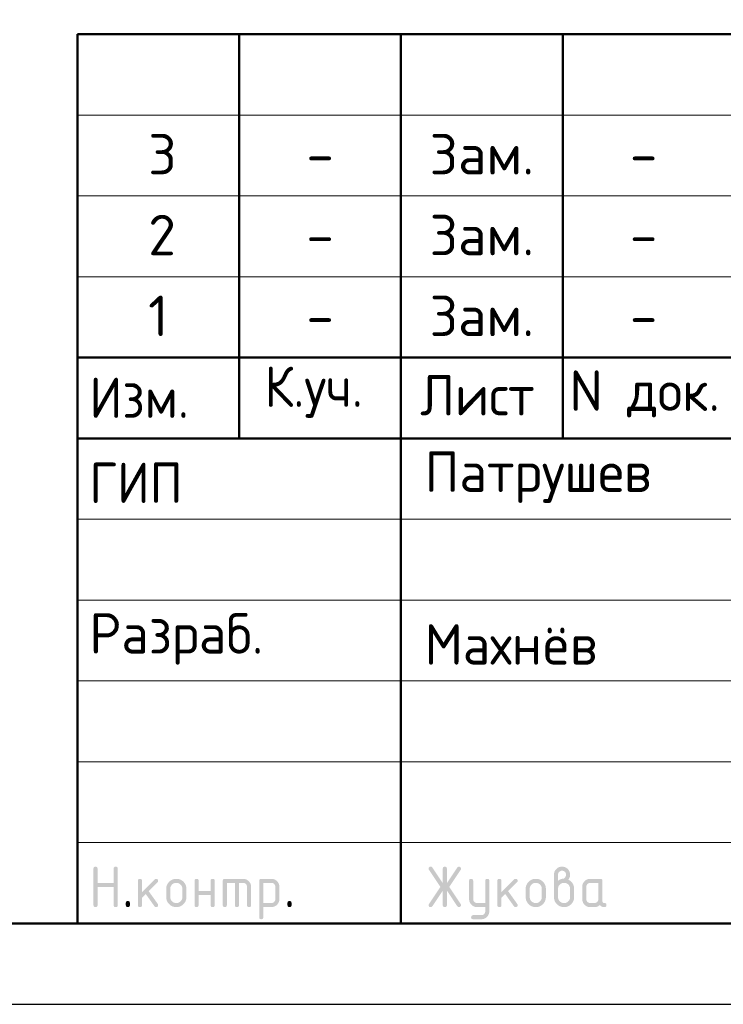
# Model space of a CAD drawing. Header units: millimetres. Extents: x 0 to 42000, y 0 to 29700.
# Tile 2 of 6: x 22643 to 26992, y 0 to 6090. Entities that reach past the tile are written whole.
import ezdxf

# ---------------------------------------------------------------- set-up
doc = ezdxf.new("R2010")
doc.units = ezdxf.units.MM
doc.layers.add('Standard', color=7, linetype='Continuous', lineweight=25)
doc.styles.add('ISOCPEUR', font='txt')

msp = doc.modelspace()

# ---------------------------------------------------------------- hatches: boundary and pattern name
at = {"layer": 'Standard', "linetype": 'Continuous', "lineweight": 25, "transparency": 33554687}
for points in [[(23099.1, 613.8), (23099.1, 838.8), (23099.1, 840.4), (23099.3, 841.7), (23099.5, 843.1), (23099.9, 844.3), (23100.3, 845.4), (23100.8, 846.4), (23101.4, 847.4), (23102.2, 848.2), (23103, 848.9), (23104, 849.5), (23104.9, 850.1), (23106.1, 850.5), (23107.3, 850.9), (23108.7, 851.1), (23110, 851.3), (23111.6, 851.3), (23113.2, 851.3), (23114.5, 851.1), (23115.9, 850.9), (23117.1, 850.5), (23118.3, 850.1), (23119.2, 849.5), (23120.2, 848.9), (23121, 848.2), (23121.8, 847.4), (23122.4, 846.4), (23123, 845.4), (23123.3, 844.3), (23123.7, 843.1), (23123.9, 841.7), (23124.1, 840.4), (23124.1, 838.8), (23124.1, 751.3), (23223.9, 751.3), (23223.9, 838.8), (23223.9, 840.4), (23224, 841.7), (23224.2, 843.1), (23224.6, 844.3), (23225, 845.4), (23225.6, 846.4), (23226.2, 847.4), (23227, 848.2), (23227.8, 848.9), (23228.7, 849.5), (23229.7, 850.1), (23230.9, 850.5), (23232.1, 850.9), (23233.4, 851.1), (23234.8, 851.3), (23236.4, 851.3), (23237.9, 851.3), (23239.3, 851.1), (23240.7, 850.9), (23241.9, 850.5), (23243, 850.1), (23244, 849.5), (23245, 848.9), (23245.8, 848.2), (23246.6, 847.4), (23247.1, 846.4), (23247.7, 845.4), (23248.1, 844.3), (23248.5, 843.1), (23248.7, 841.7), (23248.9, 840.4), (23248.9, 838.8), (23248.9, 613.8), (23248.9, 612.2), (23248.7, 610.9), (23248.5, 609.5), (23248.1, 608.3), (23247.7, 607.1), (23247.1, 606.2), (23246.6, 605.2), (23245.8, 604.4), (23245, 603.6), (23244, 603), (23243, 602.5), (23241.9, 602.1), (23240.7, 601.7), (23239.3, 601.5), (23237.9, 601.3), (23236.4, 601.3), (23234.8, 601.3), (23233.4, 601.5), (23232.1, 601.7), (23230.9, 602.1), (23229.7, 602.5), (23228.7, 603), (23227.8, 603.6), (23227, 604.4), (23226.2, 605.2), (23225.6, 606.2), (23225, 607.1), (23224.6, 608.3), (23224.2, 609.5), (23224, 610.9), (23223.9, 612.2), (23223.9, 613.8), (23223.9, 726.3), (23124.1, 726.3), (23124.1, 613.8), (23124.1, 612.2), (23123.9, 610.9), (23123.7, 609.5), (23123.3, 608.3), (23123, 607.1), (23122.4, 606.2), (23121.8, 605.2), (23121, 604.4), (23120.2, 603.6), (23119.2, 603), (23118.3, 602.5), (23117.1, 602.1), (23115.9, 601.7), (23114.5, 601.5), (23113.2, 601.3), (23111.6, 601.3), (23110, 601.3), (23108.7, 601.5), (23107.3, 601.7), (23106.1, 602.1), (23104.9, 602.5), (23104, 603), (23103, 603.6), (23102.2, 604.4), (23101.4, 605.2), (23100.8, 606.2), (23100.3, 607.1), (23099.9, 608.3), (23099.5, 609.5), (23099.3, 610.9), (23099.1, 612.2)], [(25258.5, 703.7), (25194, 606.8), (25193.1, 605.4), (25192, 604.4), (25190.9, 603.3), (25189.5, 602.7), (25188.2, 602), (25186.7, 601.6), (25185.1, 601.3), (25183.4, 601.3), (25181.8, 601.3), (25180.5, 601.5), (25179.1, 601.7), (25178, 602.1), (25176.8, 602.5), (25175.9, 603.1), (25174.9, 603.7), (25174.1, 604.5), (25173.4, 605.4), (25172.8, 606.4), (25172.2, 607.4), (25171.8, 608.6), (25171.4, 609.9), (25171.3, 611.3), (25171.1, 612.7), (25171.1, 614.3), (25171.1, 616), (25171.6, 617.6), (25172.1, 619.2), (25173.1, 620.8), (25243.4, 726.2), (25173.1, 831.6), (25172.1, 833.2), (25171.6, 834.9), (25171.1, 836.5), (25171.1, 838.2), (25171.1, 839.9), (25171.3, 841.3), (25171.5, 842.7), (25171.8, 843.9), (25172.2, 845.2), (25172.8, 846.2), (25173.4, 847.2), (25174.2, 848), (25175, 848.8), (25175.9, 849.4), (25176.9, 850.1), (25178.1, 850.5), (25179.3, 850.9), (25180.6, 851.1), (25182, 851.3), (25183.6, 851.3), (25185.2, 851.3), (25186.7, 850.9), (25188.2, 850.6), (25189.5, 849.9), (25190.8, 849.2), (25191.9, 848.1), (25193, 847), (25194, 845.6), (25258.5, 748.9), (25258.5, 838.8), (25258.5, 840.3), (25258.7, 841.7), (25258.9, 843.1), (25259.3, 844.3), (25259.7, 845.4), (25260.3, 846.4), (25260.9, 847.4), (25261.7, 848.2), (25262.5, 848.9), (25263.4, 849.5), (25264.4, 850.1), (25265.6, 850.5), (25266.8, 850.9), (25268.1, 851.1), (25269.5, 851.3), (25271.1, 851.3), (25272.6, 851.3), (25274, 851.1), (25275.4, 850.9), (25276.5, 850.5), (25277.7, 850.1), (25278.7, 849.5), (25279.7, 848.9), (25280.5, 848.2), (25281.2, 847.4), (25281.8, 846.4), (25282.4, 845.4), (25282.8, 844.3), (25283.2, 843.1), (25283.4, 841.7), (25283.6, 840.3), (25283.6, 838.8), (25283.6, 748.9), (25348.1, 845.6), (25349.1, 847), (25350.2, 848.1), (25351.4, 849.2), (25352.7, 849.9), (25354, 850.6), (25355.5, 850.9), (25357, 851.3), (25358.7, 851.3), (25360, 851.3), (25361.2, 851), (25362.4, 850.8), (25363.5, 850.3), (25364.6, 849.9), (25365.6, 849.2), (25366.6, 848.4), (25367.5, 847.5), (25368.4, 846.6), (25369, 845.5), (25369.7, 844.5), (25370.2, 843.4), (25370.6, 842.3), (25370.8, 841.1), (25371.1, 839.9), (25371.1, 838.6), (25371.1, 836.7), (25370.5, 835), (25370, 833.2), (25369, 831.6), (25298.7, 726.2), (25369, 620.8), (25370, 619.2), (25370.5, 617.5), (25371.1, 615.8), (25371.1, 614), (25371.1, 612.7), (25370.8, 611.5), (25370.6, 610.3), (25370.2, 609.2), (25369.7, 608.1), (25369.1, 607), (25368.4, 606), (25367.5, 605.1), (25366.7, 604.1), (25365.7, 603.4), (25364.7, 602.7), (25363.6, 602.2), (25362.6, 601.8), (25361.4, 601.5), (25360.2, 601.3), (25358.9, 601.3), (25357.1, 601.3), (25355.6, 601.6), (25354, 602), (25352.6, 602.7), (25351.3, 603.3), (25350.2, 604.4), (25349, 605.4), (25348.1, 606.8), (25283.6, 703.7), (25283.6, 613.8), (25283.6, 612.2), (25283.4, 610.8), (25283.2, 609.5), (25282.8, 608.3), (25282.4, 607.1), (25281.8, 606.2), (25281.2, 605.2), (25280.5, 604.4), (25279.7, 603.6), (25278.7, 603), (25277.7, 602.5), (25276.5, 602.1), (25275.4, 601.7), (25274, 601.5), (25272.6, 601.3), (25271.1, 601.3), (25269.5, 601.3), (25268.1, 601.5), (25266.8, 601.7), (25265.6, 602.1), (25264.4, 602.5), (25263.4, 603), (25262.5, 603.6), (25261.7, 604.4), (25260.9, 605.2), (25260.3, 606.2), (25259.7, 607.1), (25259.3, 608.3), (25258.9, 609.5), (25258.7, 610.8), (25258.5, 612.2), (25258.5, 613.8)], [(23398.9, 694), (23477.5, 772.6), (23478.4, 773.4), (23479.4, 774.1), (23480.4, 774.8), (23481.5, 775.2), (23482.7, 775.7), (23483.9, 775.9), (23485.1, 776.1), (23486.4, 776.1), (23488, 776.1), (23489.3, 775.9), (23490.7, 775.8), (23491.9, 775.4), (23493.1, 775), (23494, 774.4), (23495, 773.8), (23495.8, 773), (23496.6, 772.2), (23497.1, 771.3), (23497.7, 770.3), (23498.1, 769.1), (23498.5, 767.9), (23498.7, 766.6), (23498.9, 765.2), (23498.9, 763.7), (23498.9, 762.4), (23498.7, 761.3), (23498.4, 760.1), (23498, 759), (23497.5, 757.9), (23496.8, 756.9), (23496.1, 755.9), (23495.1, 754.9), (23440.2, 700.1), (23496.4, 621), (23497.7, 619.3), (23498.3, 617.4), (23498.9, 615.6), (23498.9, 613.6), (23498.9, 612.1), (23498.7, 610.7), (23498.5, 609.4), (23498.1, 608.2), (23497.7, 607), (23497.1, 606.1), (23496.6, 605.1), (23495.8, 604.4), (23495, 603.6), (23494, 603), (23493.1, 602.4), (23491.9, 602.1), (23490.7, 601.7), (23489.3, 601.5), (23488, 601.3), (23486.4, 601.3), (23484.8, 601.3), (23483.3, 601.6), (23481.8, 601.9), (23480.5, 602.6), (23479.2, 603.3), (23478.1, 604.3), (23477, 605.3), (23476, 606.6), (23422.2, 682.1), (23398.9, 658.8), (23398.9, 613.8), (23398.9, 612.2), (23398.7, 610.9), (23398.6, 609.5), (23398.2, 608.3), (23397.8, 607.1), (23397.2, 606.2), (23396.6, 605.2), (23395.8, 604.4), (23395, 603.6), (23394, 603), (23393.1, 602.5), (23391.9, 602.1), (23390.7, 601.7), (23389.4, 601.5), (23388, 601.3), (23386.4, 601.3), (23384.9, 601.3), (23383.5, 601.5), (23382.1, 601.7), (23380.9, 602.1), (23379.8, 602.5), (23378.8, 603), (23377.8, 603.6), (23377, 604.4), (23376.2, 605.2), (23375.7, 606.2), (23375.1, 607.1), (23374.7, 608.3), (23374.3, 609.5), (23374.1, 610.8), (23373.9, 612.2), (23373.9, 613.8), (23373.9, 763.7), (23373.9, 765.2), (23374.1, 766.6), (23374.3, 767.9), (23374.7, 769.1), (23375.1, 770.3), (23375.7, 771.3), (23376.2, 772.2), (23377, 773), (23377.8, 773.8), (23378.8, 774.4), (23379.8, 775), (23380.9, 775.4), (23382.1, 775.8), (23383.5, 775.9), (23384.9, 776.1), (23386.4, 776.1), (23388, 776.1), (23389.4, 775.9), (23390.7, 775.8), (23391.9, 775.4), (23393.1, 775), (23394, 774.4), (23395, 773.8), (23395.8, 773), (23396.6, 772.2), (23397.2, 771.3), (23397.8, 770.3), (23398.2, 769.1), (23398.6, 767.9), (23398.7, 766.6), (23398.9, 765.2), (23398.9, 763.7)], [(23748.7, 676.2), (23748.7, 613.8), (23748.7, 612.2), (23748.5, 610.8), (23748.3, 609.5), (23747.9, 608.3), (23747.5, 607.1), (23746.9, 606.2), (23746.3, 605.2), (23745.5, 604.4), (23744.8, 603.6), (23743.8, 603), (23742.8, 602.5), (23741.6, 602.1), (23740.4, 601.7), (23739.1, 601.5), (23737.7, 601.3), (23736.1, 601.3), (23734.6, 601.3), (23733.2, 601.5), (23731.8, 601.7), (23730.7, 602.1), (23729.5, 602.5), (23728.5, 603), (23727.5, 603.6), (23726.8, 604.4), (23726, 605.2), (23725.4, 606.2), (23724.8, 607.1), (23724.4, 608.3), (23724, 609.5), (23723.8, 610.8), (23723.6, 612.2), (23723.6, 613.8), (23723.6, 763.7), (23723.6, 765.2), (23723.8, 766.6), (23724, 767.9), (23724.4, 769.1), (23724.8, 770.3), (23725.4, 771.3), (23726, 772.2), (23726.8, 773), (23727.5, 773.8), (23728.5, 774.4), (23729.5, 775), (23730.7, 775.4), (23731.8, 775.8), (23733.2, 775.9), (23734.6, 776.1), (23736.1, 776.1), (23737.7, 776.1), (23739.1, 775.9), (23740.4, 775.8), (23741.6, 775.4), (23742.8, 775), (23743.8, 774.4), (23744.8, 773.8), (23745.5, 773), (23746.3, 772.2), (23746.9, 771.3), (23747.5, 770.3), (23747.9, 769.1), (23748.3, 768), (23748.5, 766.6), (23748.7, 765.2), (23748.7, 763.7), (23748.7, 701.2), (23823.3, 701.2), (23823.3, 763.7), (23823.3, 765.2), (23823.5, 766.6), (23823.7, 768), (23824.1, 769.1), (23824.5, 770.3), (23825.1, 771.3), (23825.7, 772.2), (23826.5, 773), (23827.3, 773.8), (23828.2, 774.4), (23829.2, 775), (23830.4, 775.4), (23831.6, 775.8), (23832.9, 775.9), (23834.3, 776.1), (23835.9, 776.1), (23837.4, 776.1), (23838.8, 775.9), (23840.2, 775.8), (23841.3, 775.4), (23842.5, 775), (23843.5, 774.4), (23844.5, 773.8), (23845.3, 773), (23846, 772.2), (23846.6, 771.3), (23847.2, 770.3), (23847.6, 769.1), (23848, 767.9), (23848.2, 766.6), (23848.4, 765.2), (23848.4, 763.7), (23848.4, 613.8), (23848.4, 612.2), (23848.2, 610.8), (23848, 609.5), (23847.6, 608.3), (23847.2, 607.1), (23846.6, 606.2), (23846, 605.2), (23845.3, 604.4), (23844.5, 603.6), (23843.5, 603), (23842.5, 602.5), (23841.3, 602.1), (23840.2, 601.7), (23838.8, 601.5), (23837.4, 601.3), (23835.9, 601.3), (23834.3, 601.3), (23832.9, 601.5), (23831.6, 601.7), (23830.4, 602.1), (23829.2, 602.5), (23828.2, 603), (23827.3, 603.6), (23826.5, 604.4), (23825.7, 605.2), (23825.1, 606.2), (23824.5, 607.1), (23824.1, 608.3), (23823.7, 609.5), (23823.5, 610.8), (23823.3, 612.2), (23823.3, 613.8), (23823.3, 676.2)], [(23911, 776.1), (24023.4, 776.1), (24026, 776.1), (24028.5, 775.9), (24031, 775.7), (24033.4, 775.2), (24035.8, 774.8), (24038.1, 774.1), (24040.4, 773.4), (24042.6, 772.5), (24044.8, 771.6), (24047, 770.5), (24049.1, 769.3), (24051.1, 767.9), (24053.1, 766.6), (24055, 765), (24056.9, 763.4), (24058.8, 761.6), (24060.6, 759.7), (24062.2, 757.8), (24063.8, 755.9), (24065.1, 753.9), (24066.5, 751.9), (24067.6, 749.8), (24068.8, 747.7), (24069.7, 745.4), (24070.6, 743.2), (24071.3, 740.9), (24072, 738.6), (24072.4, 736.2), (24072.9, 733.8), (24073.1, 731.3), (24073.3, 728.8), (24073.3, 726.2), (24073.3, 613.8), (24073.3, 612.2), (24073.1, 610.8), (24072.9, 609.5), (24072.6, 608.3), (24072.2, 607.1), (24071.6, 606.2), (24071, 605.2), (24070.2, 604.4), (24069.4, 603.6), (24068.4, 603), (24067.5, 602.5), (24066.3, 602.1), (24065.1, 601.7), (24063.8, 601.5), (24062.4, 601.3), (24060.8, 601.3), (24059.3, 601.3), (24057.9, 601.5), (24056.5, 601.7), (24055.3, 602.1), (24054.2, 602.5), (24053.2, 603), (24052.2, 603.6), (24051.4, 604.4), (24050.6, 605.2), (24050.1, 606.2), (24049.5, 607.1), (24049.1, 608.3), (24048.7, 609.5), (24048.5, 610.8), (24048.3, 612.2), (24048.3, 613.8), (24048.3, 726.1), (24048.3, 728.8), (24047.8, 731.2), (24047.4, 733.7), (24046.5, 735.9), (24045.6, 738.1), (24044.3, 740.1), (24042.9, 742.1), (24041.1, 743.9), (24039.3, 745.7), (24037.3, 747.1), (24035.3, 748.4), (24033.1, 749.3), (24030.9, 750.2), (24028.4, 750.7), (24026, 751.1), (24023.4, 751.1), (23998.4, 751.1), (23998.4, 613.8), (23998.4, 612.2), (23998.2, 610.8), (23998, 609.5), (23997.7, 608.3), (23997.3, 607.1), (23996.7, 606.2), (23996.1, 605.2), (23995.3, 604.4), (23994.5, 603.6), (23993.5, 603), (23992.6, 602.5), (23991.4, 602.1), (23990.2, 601.7), (23988.8, 601.5), (23987.5, 601.3), (23985.9, 601.3), (23984.3, 601.3), (23983, 601.5), (23981.6, 601.7), (23980.4, 602.1), (23979.3, 602.5), (23978.3, 603), (23977.3, 603.6), (23976.5, 604.4), (23975.7, 605.2), (23975.2, 606.2), (23974.6, 607.1), (23974.2, 608.3), (23973.8, 609.5), (23973.6, 610.8), (23973.4, 612.2), (23973.4, 613.8), (23973.4, 751.1), (23923.5, 751.1), (23923.5, 613.8), (23923.5, 612.2), (23923.3, 610.8), (23923.1, 609.5), (23922.7, 608.3), (23922.4, 607.1), (23921.8, 606.2), (23921.2, 605.2), (23920.4, 604.4), (23919.6, 603.6), (23918.6, 603), (23917.7, 602.5), (23916.5, 602.1), (23915.3, 601.7), (23913.9, 601.5), (23912.6, 601.3), (23911, 601.3), (23909.4, 601.3), (23908.1, 601.5), (23906.7, 601.7), (23905.5, 602.1), (23904.4, 602.5), (23903.4, 603), (23902.4, 603.6), (23901.6, 604.4), (23900.8, 605.2), (23900.2, 606.2), (23899.7, 607.1), (23899.3, 608.3), (23898.9, 609.5), (23898.7, 610.8), (23898.5, 612.2), (23898.5, 613.8), (23898.5, 763.7), (23898.5, 765.2), (23898.7, 766.6), (23898.9, 767.9), (23899.3, 769.1), (23899.6, 770.3), (23900.2, 771.3), (23900.8, 772.2), (23901.6, 773), (23902.4, 773.8), (23903.4, 774.4), (23904.3, 775), (23905.5, 775.4), (23906.7, 775.8), (23908, 775.9), (23909.4, 776.1)], [(25520.8, 576), (25520.8, 601.3), (25471, 601.3), (25468.3, 601.3), (25465.8, 601.5), (25463.3, 601.7), (25460.9, 602.2), (25458.5, 602.6), (25456.2, 603.3), (25453.8, 604), (25451.6, 604.9), (25449.4, 605.8), (25447.3, 607), (25445.2, 608.1), (25443.2, 609.5), (25441.2, 610.8), (25439.3, 612.4), (25437.4, 614), (25435.6, 615.9), (25433.8, 617.7), (25432.2, 619.6), (25430.6, 621.5), (25429.2, 623.5), (25427.9, 625.6), (25426.8, 627.7), (25425.6, 629.8), (25424.7, 632), (25423.8, 634.2), (25423.1, 636.5), (25422.5, 638.8), (25422, 641.2), (25421.6, 643.6), (25421.3, 646.1), (25421.1, 648.6), (25421.1, 651.2), (25421.1, 763.7), (25421.1, 765.2), (25421.3, 766.6), (25421.5, 767.9), (25421.9, 769.1), (25422.3, 770.3), (25422.9, 771.3), (25423.5, 772.2), (25424.2, 773), (25425, 773.8), (25426, 774.4), (25427, 775), (25428.1, 775.4), (25429.3, 775.8), (25430.7, 775.9), (25432.1, 776.1), (25433.6, 776.1), (25435.2, 776.1), (25436.6, 775.9), (25437.9, 775.8), (25439.1, 775.4), (25440.3, 775), (25441.3, 774.4), (25442.2, 773.8), (25443, 773), (25443.8, 772.2), (25444.4, 771.3), (25445, 770.3), (25445.4, 769.1), (25445.8, 768), (25446, 766.6), (25446.2, 765.2), (25446.2, 763.7), (25446.2, 651.3), (25446.2, 648.8), (25446.6, 646.4), (25447.1, 644), (25448, 641.8), (25448.9, 639.6), (25450.3, 637.6), (25451.7, 635.6), (25453.5, 633.7), (25455.3, 631.9), (25457.4, 630.5), (25459.4, 629.1), (25461.6, 628.2), (25463.8, 627.3), (25466.1, 626.8), (25468.5, 626.3), (25471, 626.3), (25520.8, 626.3), (25520.8, 763.7), (25520.8, 765.2), (25521, 766.6), (25521.2, 768), (25521.6, 769.1), (25522, 770.3), (25522.6, 771.3), (25523.2, 772.2), (25524, 773), (25524.7, 773.8), (25525.7, 774.4), (25526.7, 775), (25527.9, 775.4), (25529, 775.8), (25530.4, 775.9), (25531.8, 776.1), (25533.4, 776.1), (25534.9, 776.1), (25536.3, 775.9), (25537.7, 775.8), (25538.8, 775.4), (25540, 775), (25541, 774.4), (25542, 773.8), (25542.7, 773), (25543.5, 772.2), (25544.1, 771.3), (25544.7, 770.3), (25545.1, 769.1), (25545.5, 768), (25545.7, 766.6), (25545.9, 765.2), (25545.9, 763.7), (25545.9, 576.3), (25545.9, 573.7), (25545.7, 571.2), (25545.4, 568.7), (25545, 566.3), (25544.5, 563.9), (25543.9, 561.6), (25543.2, 559.3), (25542.3, 557.1), (25541.4, 554.9), (25540.3, 552.8), (25539.2, 550.6), (25537.9, 548.6), (25536.5, 546.6), (25535, 544.7), (25533.4, 542.8), (25531.6, 540.9), (25529.8, 539.1), (25528, 537.5), (25526.1, 535.9), (25524.1, 534.6), (25522.1, 533.2), (25520, 532.1), (25517.9, 530.9), (25515.7, 530), (25513.5, 529.1), (25511.2, 528.4), (25509, 527.7), (25506.6, 527.3), (25504.2, 526.8), (25501.7, 526.6), (25499.2, 526.4), (25496.6, 526.4), (25446.2, 526.4), (25444.6, 526.4), (25443.2, 526.6), (25441.9, 526.8), (25440.7, 527.2), (25439.5, 527.6), (25438.5, 528.1), (25437.6, 528.7), (25436.8, 529.5), (25436, 530.3), (25435.4, 531.3), (25434.8, 532.3), (25434.4, 533.4), (25434, 534.6), (25433.9, 536), (25433.7, 537.3), (25433.7, 538.9), (25433.7, 540.1), (25433.9, 541.3), (25434.1, 542.5), (25434.6, 543.5), (25435.1, 544.6), (25435.8, 545.7), (25436.5, 546.7), (25437.4, 547.6), (25438.4, 548.6), (25439.4, 549.3), (25440.4, 550), (25441.5, 550.5), (25442.6, 550.9), (25443.8, 551.2), (25444.9, 551.4), (25446.2, 551.4), (25495.9, 551.4), (25498.6, 551.4), (25501, 551.9), (25503.4, 552.3), (25505.7, 553.2), (25507.9, 554), (25509.9, 555.4), (25511.9, 556.7), (25513.7, 558.4), (25515.5, 560.2), (25516.8, 562.1), (25518.1, 564.1), (25519, 566.3), (25519.9, 568.5), (25520.4, 570.9), (25520.8, 573.3)], [(25621, 694), (25699.6, 772.6), (25700.5, 773.4), (25701.5, 774.1), (25702.5, 774.8), (25703.6, 775.2), (25704.7, 775.7), (25705.9, 775.9), (25707.2, 776.1), (25708.5, 776.1), (25710, 776.1), (25711.4, 775.9), (25712.8, 775.8), (25714, 775.4), (25715.1, 775), (25716.1, 774.4), (25717.1, 773.8), (25717.9, 773), (25718.6, 772.2), (25719.2, 771.3), (25719.8, 770.3), (25720.2, 769.1), (25720.6, 767.9), (25720.8, 766.6), (25721, 765.2), (25721, 763.7), (25721, 762.4), (25720.8, 761.3), (25720.5, 760.1), (25720, 759), (25719.6, 757.9), (25718.8, 756.9), (25718.1, 755.9), (25717.2, 754.9), (25662.3, 700.1), (25718.5, 621), (25719.8, 619.3), (25720.4, 617.4), (25721, 615.6), (25721, 613.6), (25721, 612.1), (25720.8, 610.7), (25720.6, 609.4), (25720.2, 608.2), (25719.8, 607), (25719.2, 606.1), (25718.6, 605.1), (25717.9, 604.4), (25717.1, 603.6), (25716.1, 603), (25715.1, 602.4), (25714, 602.1), (25712.8, 601.7), (25711.4, 601.5), (25710, 601.3), (25708.5, 601.3), (25706.8, 601.3), (25705.3, 601.6), (25703.9, 601.9), (25702.6, 602.6), (25701.3, 603.3), (25700.1, 604.3), (25699, 605.3), (25698.1, 606.6), (25644.3, 682.1), (25621, 658.8), (25621, 613.8), (25621, 612.2), (25620.8, 610.9), (25620.6, 609.5), (25620.2, 608.3), (25619.8, 607.1), (25619.3, 606.2), (25618.7, 605.2), (25617.9, 604.4), (25617.1, 603.6), (25616.1, 603), (25615.1, 602.5), (25614, 602.1), (25612.8, 601.7), (25611.4, 601.5), (25610.1, 601.3), (25608.5, 601.3), (25606.9, 601.3), (25605.6, 601.5), (25604.2, 601.7), (25603, 602.1), (25601.8, 602.5), (25600.9, 603), (25599.9, 603.6), (25599.1, 604.4), (25598.3, 605.2), (25597.7, 606.2), (25597.1, 607.1), (25596.8, 608.3), (25596.4, 609.5), (25596.2, 610.8), (25596, 612.2), (25596, 613.8), (25596, 763.7), (25596, 765.2), (25596.2, 766.6), (25596.4, 767.9), (25596.8, 769.1), (25597.1, 770.3), (25597.7, 771.3), (25598.3, 772.2), (25599.1, 773), (25599.9, 773.8), (25600.9, 774.4), (25601.8, 775), (25603, 775.4), (25604.2, 775.8), (25605.6, 775.9), (25606.9, 776.1), (25608.5, 776.1), (25610.1, 776.1), (25611.4, 775.9), (25612.8, 775.8), (25614, 775.4), (25615.1, 775), (25616.1, 774.4), (25617.1, 773.8), (25617.9, 773), (25618.7, 772.2), (25619.3, 771.3), (25619.8, 770.3), (25620.2, 769.1), (25620.6, 767.9), (25620.8, 766.6), (25621, 765.2), (25621, 763.7)], [(23299, 626.3), (23299, 627.9), (23299.2, 629.3), (23299.4, 630.6), (23299.8, 631.8), (23300.2, 633), (23300.8, 634), (23301.3, 634.9), (23302.1, 635.7), (23302.9, 636.5), (23303.9, 637.1), (23304.9, 637.7), (23306, 638.1), (23307.2, 638.5), (23308.6, 638.7), (23309.9, 638.9), (23311.5, 638.9), (23313.1, 638.9), (23314.5, 638.7), (23315.8, 638.5), (23317, 638.1), (23318.2, 637.7), (23319.1, 637.1), (23320.1, 636.5), (23320.9, 635.7), (23321.7, 634.9), (23322.3, 634), (23322.9, 633), (23323.3, 631.8), (23323.6, 630.6), (23323.8, 629.3), (23324, 627.9), (23324, 626.3), (23324, 613.8), (23324, 612.2), (23323.8, 610.9), (23323.6, 609.5), (23323.3, 608.3), (23322.9, 607.2), (23322.3, 606.2), (23321.7, 605.2), (23320.9, 604.4), (23320.1, 603.6), (23319.1, 603), (23318.2, 602.5), (23317, 602.1), (23315.8, 601.7), (23314.5, 601.5), (23313.1, 601.3), (23311.5, 601.3), (23309.9, 601.3), (23308.6, 601.5), (23307.2, 601.7), (23306, 602.1), (23304.9, 602.5), (23303.9, 603), (23302.9, 603.6), (23302.1, 604.4), (23301.3, 605.2), (23300.8, 606.2), (23300.2, 607.2), (23299.8, 608.3), (23299.4, 609.5), (23299.2, 610.9), (23299, 612.2), (23299, 613.8)], [(24298.3, 626.3), (24298.3, 627.9), (24298.5, 629.3), (24298.7, 630.6), (24299.1, 631.8), (24299.5, 633), (24300.1, 634), (24300.6, 634.9), (24301.4, 635.7), (24302.2, 636.5), (24303.2, 637.1), (24304.2, 637.7), (24305.3, 638.1), (24306.5, 638.5), (24307.9, 638.7), (24309.3, 638.9), (24310.8, 638.9), (24312.4, 638.9), (24313.8, 638.7), (24315.1, 638.5), (24316.3, 638.1), (24317.5, 637.7), (24318.5, 637.1), (24319.4, 636.5), (24320.2, 635.7), (24321, 634.9), (24321.6, 634), (24322.2, 633), (24322.6, 631.8), (24323, 630.6), (24323.2, 629.3), (24323.3, 627.9), (24323.3, 626.3), (24323.3, 613.8), (24323.3, 612.2), (24323.2, 610.9), (24323, 609.5), (24322.6, 608.3), (24322.2, 607.2), (24321.6, 606.2), (24321, 605.2), (24320.2, 604.4), (24319.4, 603.6), (24318.5, 603), (24317.5, 602.5), (24316.3, 602.1), (24315.1, 601.7), (24313.8, 601.5), (24312.4, 601.3), (24310.8, 601.3), (24309.3, 601.3), (24307.9, 601.5), (24306.5, 601.7), (24305.3, 602.1), (24304.2, 602.5), (24303.2, 603), (24302.2, 603.6), (24301.4, 604.4), (24300.6, 605.2), (24300.1, 606.2), (24299.5, 607.2), (24299.1, 608.3), (24298.7, 609.5), (24298.5, 610.9), (24298.3, 612.2), (24298.3, 613.8)]]:
    msp.add_hatch(color=7, dxfattribs=at).paths.add_polyline_path(points, flags=16)
h = msp.add_hatch(color=7, dxfattribs=at)
h.paths.add_polyline_path([(25970.7, 763.7), (25974.7, 766.9), (25978.5, 769.2), (25982.3, 771.5), (25986, 773.1), (25989.6, 774.7), (25993.1, 775.5), (25996.6, 776.2), (25999.9, 776.2), (26001.8, 776.2), (26003.7, 776.8), (26005.6, 777.3), (26007.4, 778.4), (26009.2, 779.5), (26010.9, 781.1), (26012.6, 782.8), (26014.3, 784.9), (26015.9, 787), (26017.1, 789), (26018.3, 791), (26019.1, 793.1), (26019.9, 795.1), (26020.3, 797.1), (26020.7, 799.2), (26020.7, 801.2), (26020.7, 803.9), (26020.3, 806.3), (26019.8, 808.7), (26018.9, 811), (26018, 813.2), (26016.7, 815.2), (26015.3, 817.2), (26013.5, 819), (26011.7, 820.8), (26009.7, 822.2), (26007.7, 823.5), (26005.5, 824.4), (26003.3, 825.3), (26000.8, 825.8), (25998.4, 826.2), (25995.7, 826.2), (25993.1, 826.2), (25990.7, 825.8), (25988.3, 825.3), (25986.1, 824.4), (25983.9, 823.5), (25981.9, 822.1), (25979.9, 820.7), (25978, 818.9), (25976.2, 817.1), (25974.8, 815.1), (25973.5, 813.1), (25972.6, 810.9), (25971.6, 808.6), (25971.2, 806.2), (25970.7, 803.8), (25970.7, 801.2)])
h.paths.add_polyline_path([(26033, 771.2), (26037.3, 769.4), (26041.2, 767), (26045, 764.7), (26048.5, 761.8), (26051.9, 759), (26054.8, 755.6), (26057.8, 752.2), (26060.3, 748.3), (26062.9, 744.3), (26064.8, 740.2), (26066.7, 736.1), (26067.9, 731.8), (26069.2, 727.5), (26069.8, 723), (26070.5, 718.5), (26070.5, 713.8), (26070.5, 663.8), (26070.5, 660.5), (26070.2, 657.4), (26069.9, 654.2), (26069.3, 651.2), (26068.8, 648.2), (26067.9, 645.3), (26067, 642.4), (26065.9, 639.6), (26064.8, 636.9), (26063.3, 634.2), (26061.9, 631.6), (26060.2, 629.1), (26058.5, 626.5), (26056.5, 624.1), (26054.5, 621.7), (26052.2, 619.5), (26049.9, 617.2), (26047.5, 615.2), (26045.1, 613.2), (26042.6, 611.5), (26040.1, 609.8), (26037.5, 608.4), (26034.8, 607), (26032.1, 605.8), (26029.3, 604.7), (26026.4, 603.8), (26023.5, 603), (26020.5, 602.4), (26017.5, 601.9), (26014.4, 601.6), (26011.3, 601.3), (26008.1, 601.3), (26004.8, 601.3), (26001.7, 601.6), (25998.5, 601.9), (25995.5, 602.4), (25992.5, 603), (25989.6, 603.9), (25986.7, 604.7), (25984, 605.9), (25981.2, 607), (25978.6, 608.4), (25975.9, 609.9), (25973.4, 611.6), (25970.9, 613.3), (25968.5, 615.3), (25966.1, 617.3), (25963.8, 619.6), (25961.6, 621.9), (25959.6, 624.2), (25957.6, 626.7), (25955.9, 629.2), (25954.2, 631.7), (25952.8, 634.3), (25951.4, 637), (25950.2, 639.8), (25949.1, 642.5), (25948.2, 645.4), (25947.4, 648.3), (25946.8, 651.3), (25946.3, 654.3), (25946, 657.4), (25945.7, 660.5), (25945.7, 663.8), (25945.7, 801.3), (25945.7, 803.9), (25945.9, 806.4), (25946.1, 809), (25946.6, 811.4), (25947.1, 813.8), (25947.7, 816.1), (25948.4, 818.5), (25949.3, 820.7), (25950.2, 822.9), (25951.4, 825), (25952.5, 827.1), (25953.9, 829.1), (25955.2, 831.2), (25956.8, 833.1), (25958.4, 835), (25960.2, 836.8), (25962, 838.6), (25964, 840.2), (25965.9, 841.8), (25967.9, 843.1), (25969.9, 844.5), (25972, 845.6), (25974.1, 846.8), (25976.3, 847.7), (25978.5, 848.6), (25980.8, 849.2), (25983.2, 849.9), (25985.6, 850.4), (25988, 850.8), (25990.5, 851.1), (25993, 851.3), (25995.6, 851.3), (25998.2, 851.3), (26000.7, 851.1), (26003.2, 850.8), (26005.6, 850.4), (26008, 849.9), (26010.4, 849.2), (26012.7, 848.5), (26014.9, 847.6), (26017.1, 846.7), (26019.2, 845.6), (26021.3, 844.5), (26023.3, 843.1), (26025.3, 841.7), (26027.3, 840.1), (26029.2, 838.5), (26031, 836.7), (26032.8, 834.9), (26034.4, 833), (26035.9, 831), (26037.3, 829), (26038.6, 827), (26039.8, 824.9), (26040.9, 822.8), (26041.8, 820.6), (26042.7, 818.3), (26043.4, 816), (26044.1, 813.7), (26044.5, 811.3), (26045, 808.9), (26045.2, 806.4), (26045.4, 803.9), (26045.4, 801.3), (26045.4, 796.6), (26044.6, 792.3), (26043.9, 788.1), (26042.3, 784.3), (26040.8, 780.5), (26038.4, 777.2), (26036.1, 774)], flags=16)
h.paths.add_polyline_path([(26045.4, 663.8), (26045.4, 713.8), (26045.4, 717.7), (26044.7, 721.3), (26044.1, 724.9), (26042.7, 728.2), (26041.3, 731.5), (26039.3, 734.5), (26037.3, 737.6), (26034.6, 740.3), (26031.9, 743.1), (26028.8, 745.1), (26025.8, 747.2), (26022.5, 748.5), (26019.2, 749.9), (26015.6, 750.6), (26012, 751.3), (26008.1, 751.3), (26004.2, 751.3), (26000.6, 750.6), (25996.9, 749.9), (25993.6, 748.5), (25990.3, 747.2), (25987.3, 745.1), (25984.3, 743.1), (25981.6, 740.3), (25978.9, 737.6), (25976.8, 734.5), (25974.8, 731.5), (25973.4, 728.2), (25972.1, 724.9), (25971.4, 721.3), (25970.7, 717.7), (25970.7, 713.8), (25970.7, 663.8), (25970.7, 659.9), (25971.4, 656.3), (25972.1, 652.6), (25973.4, 649.3), (25974.8, 646), (25976.8, 643), (25978.9, 639.9), (25981.6, 637.2), (25984.3, 634.5), (25987.3, 632.5), (25990.3, 630.4), (25993.6, 629.1), (25996.9, 627.7), (26000.6, 627), (26004.2, 626.3), (26008.1, 626.3), (26012, 626.3), (26015.6, 627), (26019.2, 627.7), (26022.5, 629.1), (26025.8, 630.4), (26028.8, 632.5), (26031.9, 634.6), (26034.6, 637.3), (26037.3, 640.1), (26039.3, 643.1), (26041.3, 646.1), (26042.7, 649.4), (26044.1, 652.7), (26044.7, 656.3), (26045.4, 659.9)])
h = msp.add_hatch(color=7, dxfattribs=at)
h.paths.add_polyline_path([(23548.8, 663.7), (23548.8, 713.7), (23548.8, 716.9), (23549, 720.1), (23549.3, 723.2), (23549.9, 726.2), (23550.5, 729.2), (23551.3, 732.1), (23552.2, 734.9), (23553.3, 737.7), (23554.5, 740.5), (23555.9, 743.1), (23557.3, 745.8), (23559, 748.3), (23560.7, 750.8), (23562.7, 753.2), (23564.7, 755.6), (23567, 757.9), (23569.3, 760.2), (23571.7, 762.2), (23574.1, 764.2), (23576.6, 765.9), (23579.1, 767.6), (23581.8, 769), (23584.4, 770.4), (23587.2, 771.6), (23589.9, 772.7), (23592.8, 773.6), (23595.7, 774.4), (23598.7, 775), (23601.7, 775.6), (23604.8, 775.9), (23607.9, 776.1), (23611.1, 776.1), (23614.4, 776.1), (23617.6, 775.9), (23620.7, 775.6), (23623.8, 775), (23626.8, 774.5), (23629.7, 773.6), (23632.6, 772.8), (23635.4, 771.6), (23638.1, 770.5), (23640.8, 769.1), (23643.4, 767.7), (23645.9, 766), (23648.4, 764.3), (23650.8, 762.3), (23653.2, 760.3), (23655.5, 758.1), (23657.7, 755.8), (23659.7, 753.4), (23661.7, 751), (23663.4, 748.5), (23665.1, 746), (23666.5, 743.4), (23667.9, 740.7), (23669, 737.9), (23670.1, 735.2), (23671, 732.3), (23671.8, 729.4), (23672.4, 726.3), (23673, 723.3), (23673.2, 720.1), (23673.5, 717), (23673.5, 713.7), (23673.5, 663.7), (23673.5, 660.5), (23673.2, 657.4), (23673, 654.2), (23672.4, 651.2), (23671.8, 648.2), (23671, 645.4), (23670.1, 642.5), (23669, 639.7), (23667.8, 637), (23666.4, 634.3), (23665, 631.7), (23663.3, 629.2), (23661.6, 626.6), (23659.6, 624.2), (23657.6, 621.8), (23655.3, 619.5), (23653, 617.3), (23650.6, 615.3), (23648.2, 613.3), (23645.7, 611.6), (23643.2, 609.8), (23640.5, 608.4), (23637.9, 607), (23635.1, 605.9), (23632.4, 604.7), (23629.5, 603.9), (23626.6, 603), (23623.6, 602.4), (23620.6, 601.9), (23617.5, 601.6), (23614.4, 601.3), (23611.1, 601.3), (23607.9, 601.3), (23604.8, 601.6), (23601.7, 601.9), (23598.7, 602.4), (23595.7, 603), (23592.8, 603.9), (23589.9, 604.7), (23587.2, 605.9), (23584.4, 607), (23581.8, 608.4), (23579.1, 609.8), (23576.6, 611.6), (23574.1, 613.3), (23571.7, 615.3), (23569.3, 617.3), (23567, 619.5), (23564.7, 621.8), (23562.7, 624.2), (23560.7, 626.6), (23559, 629.2), (23557.3, 631.7), (23555.9, 634.3), (23554.5, 637), (23553.3, 639.7), (23552.2, 642.5), (23551.3, 645.4), (23550.5, 648.2), (23549.9, 651.2), (23549.3, 654.2), (23549, 657.4), (23548.8, 660.5)], flags=16)
h.paths.add_polyline_path([(23648.5, 663.8), (23648.5, 713.8), (23648.5, 717.7), (23647.8, 721.3), (23647.1, 724.9), (23645.7, 728.2), (23644.4, 731.5), (23642.3, 734.5), (23640.3, 737.6), (23637.5, 740.3), (23634.8, 743.1), (23631.8, 745.1), (23628.8, 747.2), (23625.5, 748.5), (23622.2, 749.9), (23618.6, 750.6), (23615, 751.3), (23611.1, 751.3), (23607.3, 751.3), (23603.7, 750.6), (23600.1, 749.9), (23596.8, 748.5), (23593.5, 747.2), (23590.5, 745.1), (23587.5, 743.1), (23584.7, 740.3), (23582, 737.6), (23580, 734.5), (23577.9, 731.5), (23576.5, 728.2), (23575.2, 724.9), (23574.5, 721.3), (23573.8, 717.7), (23573.8, 713.8), (23573.8, 663.8), (23573.8, 659.9), (23574.5, 656.3), (23575.2, 652.6), (23576.5, 649.3), (23577.9, 646), (23579.9, 643), (23581.9, 639.9), (23584.6, 637.2), (23587.4, 634.5), (23590.4, 632.5), (23593.4, 630.4), (23596.7, 629.1), (23600, 627.7), (23603.6, 627), (23607.2, 626.3), (23611.1, 626.3), (23615, 626.3), (23618.6, 627), (23622.2, 627.7), (23625.5, 629.1), (23628.8, 630.4), (23631.8, 632.5), (23634.8, 634.6), (23637.5, 637.3), (23640.3, 640.1), (23642.3, 643.1), (23644.4, 646.1), (23645.7, 649.4), (23647.1, 652.7), (23647.8, 656.3), (23648.5, 659.9)])
h = msp.add_hatch(color=7, dxfattribs=at)
h.paths.add_polyline_path([(24123.4, 763.7), (24123.4, 765.2), (24123.6, 766.6), (24123.8, 768), (24124.2, 769.1), (24124.6, 770.3), (24125.2, 771.3), (24125.8, 772.2), (24126.6, 773), (24127.3, 773.8), (24128.3, 774.4), (24129.3, 775), (24130.5, 775.4), (24131.6, 775.8), (24133, 775.9), (24134.4, 776.1), (24135.9, 776.1), (24198.3, 776.1), (24200.9, 776.1), (24203.4, 775.9), (24206, 775.7), (24208.4, 775.2), (24210.8, 774.8), (24213.1, 774.1), (24215.4, 773.4), (24217.7, 772.5), (24219.9, 771.6), (24222, 770.5), (24224.1, 769.4), (24226.1, 768), (24228.1, 766.7), (24230, 765.1), (24231.9, 763.5), (24233.7, 761.7), (24235.5, 759.9), (24237.1, 757.9), (24238.7, 756), (24240.1, 754), (24241.4, 752), (24242.6, 749.9), (24243.7, 747.8), (24244.6, 745.6), (24245.5, 743.3), (24246.2, 741), (24246.8, 738.7), (24247.3, 736.3), (24247.7, 733.9), (24248, 731.3), (24248.2, 728.8), (24248.2, 726.2), (24248.2, 651.2), (24248.2, 648.6), (24248, 646.1), (24247.7, 643.6), (24247.3, 641.2), (24246.8, 638.8), (24246.2, 636.5), (24245.5, 634.2), (24244.6, 632), (24243.7, 629.8), (24242.6, 627.7), (24241.4, 625.6), (24240.1, 623.5), (24238.7, 621.5), (24237.1, 619.6), (24235.6, 617.7), (24233.8, 615.9), (24232, 614), (24230, 612.4), (24228.1, 610.8), (24226.1, 609.5), (24224.1, 608.1), (24222, 607), (24219.9, 605.8), (24217.7, 604.9), (24215.5, 604), (24213.1, 603.3), (24210.8, 602.6), (24208.4, 602.2), (24206, 601.7), (24203.5, 601.5), (24201, 601.3), (24198.3, 601.3), (24148.5, 601.3), (24148.5, 538.9), (24148.5, 537.3), (24148.3, 535.9), (24148.1, 534.6), (24147.7, 533.4), (24147.3, 532.2), (24146.7, 531.3), (24146.1, 530.3), (24145.4, 529.5), (24144.6, 528.7), (24143.6, 528.1), (24142.6, 527.6), (24141.4, 527.2), (24140.3, 526.8), (24138.9, 526.6), (24137.5, 526.4), (24136, 526.4), (24134.4, 526.4), (24133, 526.6), (24131.6, 526.8), (24130.5, 527.2), (24129.3, 527.6), (24128.3, 528.1), (24127.3, 528.7), (24126.6, 529.5), (24125.8, 530.3), (24125.2, 531.3), (24124.6, 532.2), (24124.2, 533.4), (24123.8, 534.6), (24123.6, 535.9), (24123.4, 537.3), (24123.4, 538.9)], flags=16)
h.paths.add_polyline_path([(24148.5, 751.1), (24148.5, 626.3), (24198.3, 626.3), (24200.9, 626.3), (24203.3, 626.8), (24205.7, 627.2), (24207.9, 628.2), (24210.1, 629.1), (24212.1, 630.4), (24214.1, 631.8), (24215.9, 633.6), (24217.7, 635.4), (24219.1, 637.4), (24220.4, 639.5), (24221.3, 641.7), (24222.3, 643.9), (24222.7, 646.3), (24223.2, 648.7), (24223.2, 651.3), (24223.2, 726.1), (24223.2, 728.8), (24222.7, 731.2), (24222.3, 733.7), (24221.4, 735.9), (24220.5, 738.1), (24219.1, 740.1), (24217.8, 742.1), (24216, 743.9), (24214.2, 745.7), (24212.2, 747.1), (24210.2, 748.4), (24208, 749.3), (24205.8, 750.2), (24203.3, 750.7), (24200.9, 751.1), (24198.3, 751.1)])
h = msp.add_hatch(color=7, dxfattribs=at)
h.paths.add_polyline_path([(25770.8, 663.7), (25770.8, 713.7), (25770.8, 716.9), (25771.1, 720.1), (25771.4, 723.2), (25772, 726.2), (25772.5, 729.2), (25773.4, 732.1), (25774.3, 734.9), (25775.4, 737.7), (25776.5, 740.5), (25778, 743.1), (25779.4, 745.8), (25781.1, 748.3), (25782.8, 750.8), (25784.8, 753.2), (25786.8, 755.6), (25789.1, 757.9), (25791.4, 760.2), (25793.8, 762.2), (25796.2, 764.2), (25798.7, 765.9), (25801.2, 767.6), (25803.8, 769), (25806.5, 770.4), (25809.2, 771.6), (25812, 772.7), (25814.9, 773.6), (25817.7, 774.4), (25820.7, 775), (25823.7, 775.6), (25826.9, 775.9), (25830, 776.1), (25833.2, 776.1), (25836.5, 776.1), (25839.6, 775.9), (25842.8, 775.6), (25845.8, 775), (25848.9, 774.5), (25851.8, 773.6), (25854.7, 772.8), (25857.4, 771.6), (25860.2, 770.5), (25862.8, 769.1), (25865.5, 767.7), (25868, 766), (25870.5, 764.3), (25872.9, 762.3), (25875.3, 760.3), (25877.5, 758.1), (25879.8, 755.8), (25881.8, 753.4), (25883.7, 751), (25885.4, 748.5), (25887.1, 746), (25888.5, 743.4), (25890, 740.7), (25891.1, 737.9), (25892.2, 735.2), (25893.1, 732.3), (25893.9, 729.4), (25894.5, 726.3), (25895, 723.3), (25895.3, 720.1), (25895.6, 717), (25895.6, 713.7), (25895.6, 663.7), (25895.6, 660.5), (25895.3, 657.4), (25895, 654.2), (25894.5, 651.2), (25893.9, 648.2), (25893, 645.4), (25892.2, 642.5), (25891, 639.7), (25889.9, 637), (25888.5, 634.3), (25887, 631.7), (25885.3, 629.2), (25883.6, 626.6), (25881.6, 624.2), (25879.6, 621.8), (25877.4, 619.5), (25875.1, 617.3), (25872.7, 615.3), (25870.3, 613.3), (25867.8, 611.6), (25865.2, 609.8), (25862.6, 608.4), (25860, 607), (25857.2, 605.9), (25854.4, 604.7), (25851.6, 603.9), (25848.7, 603), (25845.7, 602.4), (25842.7, 601.9), (25839.6, 601.6), (25836.5, 601.3), (25833.2, 601.3), (25830, 601.3), (25826.9, 601.6), (25823.7, 601.9), (25820.7, 602.4), (25817.7, 603), (25814.9, 603.9), (25812, 604.7), (25809.2, 605.9), (25806.5, 607), (25803.8, 608.4), (25801.2, 609.8), (25798.7, 611.6), (25796.2, 613.3), (25793.8, 615.3), (25791.4, 617.3), (25789.1, 619.5), (25786.8, 621.8), (25784.8, 624.2), (25782.8, 626.6), (25781.1, 629.2), (25779.4, 631.7), (25778, 634.3), (25776.5, 637), (25775.4, 639.7), (25774.3, 642.5), (25773.4, 645.4), (25772.5, 648.2), (25772, 651.2), (25771.4, 654.2), (25771.1, 657.4), (25770.8, 660.5)], flags=16)
h.paths.add_polyline_path([(25870.6, 663.8), (25870.6, 713.8), (25870.6, 717.7), (25869.9, 721.3), (25869.2, 724.9), (25867.8, 728.2), (25866.4, 731.5), (25864.4, 734.5), (25862.3, 737.6), (25859.6, 740.3), (25856.9, 743.1), (25853.9, 745.1), (25850.8, 747.2), (25847.5, 748.5), (25844.2, 749.9), (25840.7, 750.6), (25837.1, 751.3), (25833.2, 751.3), (25829.3, 751.3), (25825.8, 750.6), (25822.2, 749.9), (25818.9, 748.5), (25815.6, 747.2), (25812.6, 745.1), (25809.6, 743.1), (25806.8, 740.3), (25804.1, 737.6), (25802, 734.5), (25800, 731.5), (25798.6, 728.2), (25797.2, 724.9), (25796.6, 721.3), (25795.9, 717.7), (25795.9, 713.8), (25795.9, 663.8), (25795.9, 659.9), (25796.6, 656.3), (25797.2, 652.6), (25798.6, 649.3), (25799.9, 646), (25802, 643), (25804, 639.9), (25806.7, 637.2), (25809.4, 634.5), (25812.4, 632.5), (25815.5, 630.4), (25818.8, 629.1), (25822.1, 627.7), (25825.7, 627), (25829.3, 626.3), (25833.2, 626.3), (25837.1, 626.3), (25840.7, 627), (25844.2, 627.7), (25847.5, 629.1), (25850.8, 630.4), (25853.9, 632.5), (25856.9, 634.6), (25859.6, 637.3), (25862.3, 640.1), (25864.4, 643.1), (25866.4, 646.1), (25867.8, 649.4), (25869.2, 652.7), (25869.9, 656.3), (25870.6, 659.9)])
h = msp.add_hatch(color=7, dxfattribs=at)
h.paths.add_polyline_path([(26220.3, 751.1), (26170.5, 751.1), (26167.9, 751.1), (26165.5, 750.6), (26163.1, 750.2), (26160.9, 749.3), (26158.7, 748.4), (26156.7, 747), (26154.7, 745.6), (26152.9, 743.8), (26151, 742), (26149.7, 740), (26148.3, 738), (26147.4, 735.8), (26146.5, 733.6), (26146.1, 731.1), (26145.6, 728.7), (26145.6, 726.1), (26145.6, 651.3), (26145.6, 648.7), (26146.1, 646.4), (26146.5, 644), (26147.4, 641.8), (26148.4, 639.6), (26149.7, 637.6), (26151.1, 635.5), (26153, 633.7), (26154.8, 631.9), (26156.8, 630.5), (26158.8, 629.1), (26161, 628.2), (26163.2, 627.3), (26165.6, 626.8), (26167.9, 626.3), (26170.5, 626.3), (26195.4, 626.3), (26198, 626.3), (26200.4, 626.8), (26202.8, 627.2), (26205, 628.2), (26207.2, 629.1), (26209.2, 630.4), (26211.2, 631.8), (26213, 633.6), (26214.8, 635.4), (26216.2, 637.4), (26217.6, 639.5), (26218.5, 641.7), (26219.4, 643.9), (26219.8, 646.3), (26220.3, 648.7), (26220.3, 651.3)])
h.paths.add_polyline_path([(26270.3, 613.8), (26270.3, 612.2), (26270.1, 610.8), (26269.9, 609.5), (26269.5, 608.3), (26269.1, 607.1), (26268.6, 606.2), (26268, 605.2), (26267.2, 604.4), (26266.4, 603.6), (26265.4, 603), (26264.5, 602.5), (26263.3, 602.1), (26262.1, 601.7), (26260.7, 601.5), (26259.4, 601.3), (26257.8, 601.3), (26253.5, 601.3), (26249.5, 602.1), (26245.5, 602.9), (26242, 604.6), (26238.4, 606.2), (26235.2, 608.7), (26232, 611.2), (26229.2, 614.5), (26225.8, 611.2), (26222, 608.7), (26218.1, 606.2), (26213.9, 604.6), (26209.7, 602.9), (26205, 602.1), (26200.4, 601.3), (26195.4, 601.3), (26170.5, 601.3), (26167.8, 601.3), (26165.3, 601.5), (26162.8, 601.7), (26160.4, 602.2), (26158, 602.6), (26155.6, 603.3), (26153.3, 604), (26151.1, 604.9), (26148.9, 605.8), (26146.8, 606.9), (26144.7, 608.1), (26142.7, 609.4), (26140.6, 610.8), (26138.7, 612.4), (26136.8, 614), (26135, 615.8), (26133.2, 617.6), (26131.6, 619.5), (26130, 621.4), (26128.7, 623.4), (26127.3, 625.4), (26126.2, 627.5), (26125.1, 629.7), (26124.2, 631.9), (26123.3, 634.1), (26122.6, 636.4), (26121.9, 638.7), (26121.5, 641.1), (26121, 643.6), (26120.8, 646.1), (26120.6, 648.6), (26120.6, 651.2), (26120.6, 726.2), (26120.6, 728.8), (26120.8, 731.3), (26121, 733.9), (26121.5, 736.3), (26121.9, 738.7), (26122.6, 741), (26123.3, 743.3), (26124.2, 745.6), (26125.1, 747.8), (26126.2, 749.9), (26127.3, 752), (26128.7, 754), (26130, 756), (26131.6, 757.9), (26133.2, 759.9), (26135, 761.7), (26136.8, 763.5), (26138.7, 765.1), (26140.6, 766.7), (26142.7, 768), (26144.7, 769.4), (26146.8, 770.5), (26148.9, 771.6), (26151.1, 772.5), (26153.3, 773.4), (26155.6, 774.1), (26158, 774.8), (26160.4, 775.2), (26162.8, 775.7), (26165.3, 775.9), (26167.8, 776.1), (26170.5, 776.1), (26232.8, 776.1), (26234.4, 776.1), (26235.8, 775.9), (26237.1, 775.8), (26238.3, 775.4), (26239.5, 775), (26240.4, 774.4), (26241.4, 773.8), (26242.2, 773), (26243, 772.2), (26243.6, 771.3), (26244.1, 770.3), (26244.5, 769.1), (26244.9, 767.9), (26245.1, 766.6), (26245.3, 765.2), (26245.3, 763.7), (26245.3, 638.8), (26245.3, 637.2), (26245.5, 635.8), (26245.7, 634.5), (26246.1, 633.3), (26246.5, 632.1), (26247.1, 631.1), (26247.7, 630.2), (26248.4, 629.4), (26249.2, 628.6), (26250.2, 628), (26251.2, 627.4), (26252.3, 627), (26253.5, 626.7), (26254.9, 626.5), (26256.2, 626.3), (26257.8, 626.3), (26259.4, 626.3), (26260.7, 626.1), (26262.1, 625.9), (26263.3, 625.5), (26264.5, 625.1), (26265.4, 624.5), (26266.4, 623.9), (26267.2, 623.1), (26268, 622.4), (26268.6, 621.4), (26269.1, 620.4), (26269.5, 619.2), (26269.9, 618.1), (26270.1, 616.7), (26270.3, 615.3)], flags=16)

# ---------------------------------------------------------------- linework, layer by layer
at = {"layer": 'Standard', "color": 7, "linetype": 'Continuous', "lineweight": 50, "transparency": 33554687}
for p, q in [((23000, 500), (23000, 6000)), ((23000, 6000), (41500, 6000)), ((24000, 3500), (24000, 6000)), ((25000, 500), (25000, 6000)), ((26000, 3500), (26000, 6000)), ((23000, 4000), (29500, 4000)), ((23000, 4000), (29500, 4000)), ((23000, 3500), (29500, 3500)), ((23000, 3500), (29500, 3500))]:
    msp.add_line(p, q, dxfattribs=at)
at = {"layer": 'Standard', "color": 7, "linetype": 'Continuous', "lineweight": 13, "transparency": 33554687}
for p, q in [((23000, 5500), (29500, 5500)), ((23000, 5000), (29500, 5000)), ((23000, 4500), (29500, 4500)), ((23000, 3000), (29500, 3000)), ((23000, 2500), (29500, 2500)), ((23000, 2500), (29500, 2500)), ((23000, 2000), (29500, 2000)), ((23000, 2000), (29500, 2000)), ((23000, 1500), (29500, 1500)), ((23000, 1000), (29500, 1000))]:
    msp.add_line(p, q, dxfattribs=at)
at = {"layer": 'Standard', "color": 7, "linetype": 'Continuous', "lineweight": 25, "transparency": 33554687}
msp.add_line((23000, 500), (41500, 500), dxfattribs=at)
msp.add_line((23000, 500), (41500, 500), dxfattribs=at)
msp.add_line((23000, 500), (41500, 500), dxfattribs=at)
msp.add_lwpolyline([(0, 0), (42000, 0), (42000, 29700), (0, 29700), (0, 0)], close=True, dxfattribs=at)
at = {"layer": 'Standard', "color": 7, "linetype": 'Continuous', "lineweight": 50, "transparency": 33554687}
msp.add_lwpolyline([(2000, 29200), (41500, 29200), (41500, 500), (2000, 500), (2000, 29200)], close=True, dxfattribs=at)
at = {"layer": 'Standard', "color": 7, "linetype": 'Continuous', "lineweight": 13, "transparency": 33554687}
msp.add_lwpolyline([(41500, 500), (23000, 500), (23000, 6000), (41500, 6000), (41500, 500)], dxfattribs=at)
at = {"layer": 'Standard', "color": 7, "linetype": 'Continuous', "lineweight": 25, "transparency": 33554687}
msp.add_lwpolyline([(41500, 6000), (23000, 6000), (23000, 500), (41500, 500), (41500, 6000)], dxfattribs=at)

# ---------------------------------------------------------------- texts
at = {"layer": 'Standard', "color": 7, "linetype": 'Continuous', "lineweight": 13, "transparency": 33554687, "char_height": 250, "style": 'ISOCPEUR'}
for s, insert, width, attachment_point in [('\\A1;{\\fISOCPEUR|i0|b0;\\H250.000000;\\W1.000000;\\C7;3}\\P', (23437.5, 5258.3), 272.222, 4), ('\\A1;{\\fISOCPEUR|i0|b0;\\H250.000000;\\W1.000000;\\C7;Зам.}\\P', (25500, 5258.3), 778.728, 5), ('\\A1;{\\fISOCPEUR|i0|b0;\\H250.000000;\\W1.000000;\\C7;-}\\P', (24500, 5258.3), 272.222, 5), ('\\A1;{\\fISOCPEUR|i0|b0;\\H250.000000;\\W1.000000;\\C7;-}\\P', (26500, 5258.3), 272.222, 5), ('\\A1;{\\fISOCPEUR|i0|b0;\\H250.000000;\\W1.000000;\\C7;2}\\P', (23437.5, 4758.3), 272.222, 4), ('\\A1;{\\fISOCPEUR|i0|b0;\\H250.000000;\\W1.000000;\\C7;Зам.}\\P', (25500, 4758.3), 778.728, 5), ('\\A1;{\\fISOCPEUR|i0|b0;\\H250.000000;\\W1.000000;\\C7;-}\\P', (24500, 4758.3), 272.222, 5), ('\\A1;{\\fISOCPEUR|i0|b0;\\H250.000000;\\W1.000000;\\C7;-}\\P', (26500, 4758.3), 272.222, 5), ('\\A1;{\\fISOCPEUR|i0|b0;\\H250.000000;\\W1.000000;\\C7;Зам.}\\P', (25500, 4258.3), 778.728, 5), ('\\A1;{\\fISOCPEUR|i0|b0;\\H250.000000;\\W1.000000;\\C7;1}\\P', (23437.5, 4258.3), 194.444, 4), ('\\A1;{\\fISOCPEUR|i0|b0;\\H250.000000;\\W1.000000;\\C7;-}\\P', (24500, 4258.3), 272.222, 5), ('\\A1;{\\fISOCPEUR|i0|b0;\\H250.000000;\\W1.000000;\\C7;-}\\P', (26500, 4258.3), 272.222, 5)]:
    msp.add_mtext(s, dxfattribs=dict(at, insert=insert, width=width, attachment_point=attachment_point))
at = {"layer": 'Standard', "color": 7, "linetype": 'Continuous', "lineweight": 25, "transparency": 33554687, "char_height": 250, "attachment_point": 7, "style": 'ISOCPEUR'}
for s, insert, width in [('\\W0.93;Изм.', (23074, 3627.5), 752.883), ('\\W0.93;К.уч.', (24156, 3627.5), 816.012), ('\\W0.94;Лист', (25119.1, 3642.8), 866.926), ('\\W0.95;N док.', (26042.5, 3630.6), 1068.125), ('\\W0.92;ГИП', (23074, 3101.3), 689.604), ('\\W0.97;Патрушев', (25146.1, 3101.3), 1670.186), ('\\W0.96;Разраб.', (23074, 2101.3), 1306.549), ('\\W0.96;Махнёв', (25146.1, 2101.3), 1243.904)]:
    msp.add_mtext(s, dxfattribs=dict(at, insert=insert, width=width))

doc.saveas('drawing.dxf')
